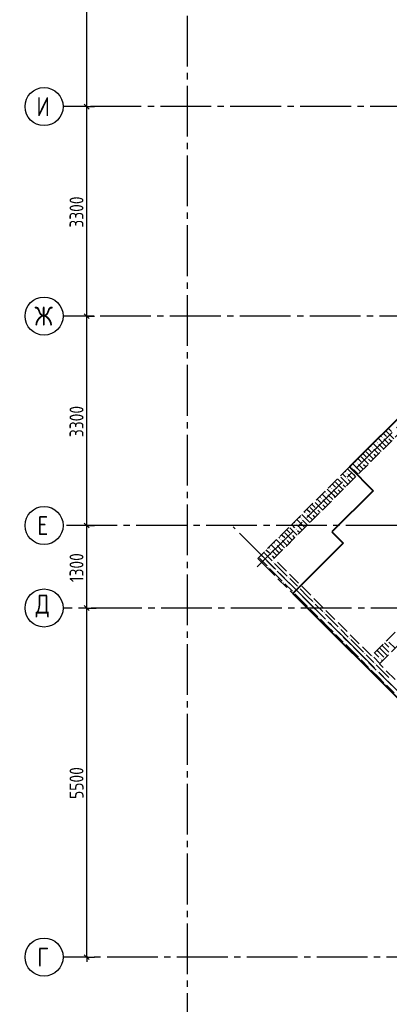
# Model space of a CAD drawing. Header units: millimetres. Extents: x 40580 to 1168286, y -220995 to 81020.
# Tile 167 of 194: x 487385 to 493201, y -120343 to -104829. Entities that reach past the tile are written whole.
import ezdxf

# ---------------------------------------------------------------- set-up
doc = ezdxf.new("R2010")
doc.units = ezdxf.units.MM
for name, pattern in [('______2', [270, 200, -70]), ('______5', [1100, 800, -100, 100, -100]), ('CENTER', [2, 1.25, -0.25, 0.25, -0.25])]:
    doc.linetypes.add(name, pattern=pattern)
for name, color, linetype, lineweight in [('Standard', 7, 'Continuous', 25), ('ЖБ Перекрытие верхний уровень', 7, 'Continuous', 35), ('ОСИ', 7, 'CENTER', 15), ('Основная', 7, 'Continuous', 40)]:
    doc.layers.add(name, color=color, linetype=linetype, lineweight=lineweight)
doc.layers.add('ЖБ Стена верхний уровень', color=7, linetype='______2', true_color=0x656565)
doc.layers.add('ФВ-2', color=7, linetype='Continuous')
doc.styles.add('GOST 2.304-81', font='txt')
doc.styles.add('ISOCPEUR', font='isocpeur.ttf')

msp = doc.modelspace()

# ---------------------------------------------------------------- hatches: boundary and pattern name
at = {"layer": 'ЖБ Стена верхний уровень', "linetype": 'Continuous', "lineweight": -3, "transparency": 33554687}
for points in [[(493009.3, -111495.3), (493015.8, -111488.8), (493022.3, -111495.3), (493015.8, -111501.8)], [(493089.3, -111415.3), (493095.8, -111408.8), (493102.3, -111415.3), (493095.8, -111421.8)], [(493169.3, -111415.3), (493175.8, -111408.8), (493182.3, -111415.3), (493175.8, -111421.8)], [(492929.3, -111575.3), (492935.8, -111568.8), (492942.3, -111575.3), (492935.8, -111581.8)], [(492929.3, -111655.3), (492935.8, -111648.8), (492942.3, -111655.3), (492935.8, -111661.8)], [(492689.3, -111815.3), (492695.8, -111808.8), (492702.3, -111815.3), (492695.8, -111821.8)], [(492769.3, -111815.3), (492775.8, -111808.8), (492782.3, -111815.3), (492775.8, -111821.8)], [(492849.3, -111735.3), (492855.8, -111728.8), (492862.3, -111735.3), (492855.8, -111741.8)], [(492529.3, -111975.3), (492535.8, -111968.8), (492542.3, -111975.3), (492535.8, -111981.8)], [(492609.3, -111895.3), (492615.8, -111888.8), (492622.3, -111895.3), (492615.8, -111901.8)], [(492449.3, -112135.3), (492455.8, -112128.8), (492462.3, -112135.3), (492455.8, -112141.8)], [(492529.3, -112055.3), (492535.8, -112048.8), (492542.3, -112055.3), (492535.8, -112061.8)], [(492209.3, -112295.3), (492215.8, -112288.8), (492222.3, -112295.3), (492215.8, -112301.8)], [(492289.3, -112215.3), (492295.8, -112208.8), (492302.3, -112215.3), (492295.8, -112221.8)], [(492369.3, -112215.3), (492375.8, -112208.8), (492382.3, -112215.3), (492375.8, -112221.8)], [(492129.3, -112375.3), (492135.8, -112368.8), (492142.3, -112375.3), (492135.8, -112381.8)], [(492129.3, -112455.3), (492135.8, -112448.8), (492142.3, -112455.3), (492135.8, -112461.8)], [(491889.3, -112615.3), (491895.8, -112608.8), (491902.3, -112615.3), (491895.8, -112621.8)], [(491969.3, -112615.3), (491975.8, -112608.8), (491982.3, -112615.3), (491975.8, -112621.8)], [(492049.3, -112535.3), (492055.8, -112528.8), (492062.3, -112535.3), (492055.8, -112541.8)], [(491729.3, -112775.3), (491735.8, -112768.8), (491742.3, -112775.3), (491735.8, -112781.8)], [(491809.3, -112695.3), (491815.8, -112688.8), (491822.3, -112695.3), (491815.8, -112701.8)], [(491649.3, -112935.3), (491655.8, -112928.8), (491662.3, -112935.3), (491655.8, -112941.8)], [(491729.3, -112855.3), (491735.8, -112848.8), (491742.3, -112855.3), (491735.8, -112861.8)], [(491409.3, -113095.3), (491415.8, -113088.8), (491422.3, -113095.3), (491415.8, -113101.8)], [(491489.3, -113015.3), (491495.8, -113008.8), (491502.3, -113015.3), (491495.8, -113021.8)], [(491569.3, -113015.3), (491575.8, -113008.8), (491582.3, -113015.3), (491575.8, -113021.8)], [(491329.3, -113175.3), (491335.8, -113168.8), (491342.3, -113175.3), (491335.8, -113181.8)], [(491329.3, -113255.3), (491335.8, -113248.8), (491342.3, -113255.3), (491335.8, -113261.8)], [(491249.3, -113335.3), (491255.8, -113328.8), (491262.3, -113335.3), (491255.8, -113341.8)], [(491369.3, -113375.3), (491375.8, -113368.8), (491382.3, -113375.3), (491375.8, -113381.8)], [(491289.3, -113455.3), (491295.8, -113448.8), (491302.3, -113455.3), (491295.8, -113461.8)], [(491409.3, -113495.3), (491415.8, -113488.8), (491422.3, -113495.3), (491415.8, -113501.8)], [(491529.3, -113695.3), (491535.8, -113688.8), (491542.3, -113695.3), (491535.8, -113701.8)], [(491609.3, -113615.3), (491615.8, -113608.8), (491622.3, -113615.3), (491615.8, -113621.8)], [(491649.3, -113735.3), (491655.8, -113728.8), (491662.3, -113735.3), (491655.8, -113741.8)], [(491689.3, -113855.3), (491695.8, -113848.8), (491702.3, -113855.3), (491695.8, -113861.8)], [(491769.3, -113775.3), (491775.8, -113768.8), (491782.3, -113775.3), (491775.8, -113781.8)], [(491809.3, -113895.3), (491815.8, -113888.8), (491822.3, -113895.3), (491815.8, -113901.8)], [(492009.3, -114015.3), (492015.8, -114008.8), (492022.3, -114015.3), (492015.8, -114021.8)], [(491929.3, -114095.3), (491935.8, -114088.8), (491942.3, -114095.3), (491935.8, -114101.8)], [(492049.3, -114135.3), (492055.8, -114128.8), (492062.3, -114135.3), (492055.8, -114141.8)], [(492169.3, -114175.3), (492175.8, -114168.8), (492182.3, -114175.3), (492175.8, -114181.8)], [(492089.3, -114255.3), (492095.8, -114248.8), (492102.3, -114255.3), (492095.8, -114261.8)], [(492209.3, -114295.3), (492215.8, -114288.8), (492222.3, -114295.3), (492215.8, -114301.8)], [(492329.3, -114495.3), (492335.8, -114488.8), (492342.3, -114495.3), (492335.8, -114501.8)], [(492409.3, -114415.3), (492415.8, -114408.8), (492422.3, -114415.3), (492415.8, -114421.8)], [(492449.3, -114535.3), (492455.8, -114528.8), (492462.3, -114535.3), (492455.8, -114541.8)], [(492569.3, -114575.3), (492575.8, -114568.8), (492582.3, -114575.3), (492575.8, -114581.8)], [(493169.3, -114615.3), (493175.8, -114608.8), (493182.3, -114615.3), (493175.8, -114621.8)], [(492489.3, -114655.3), (492495.8, -114648.8), (492502.3, -114655.3), (492495.8, -114661.8)], [(492609.3, -114695.3), (492615.8, -114688.8), (492622.3, -114695.3), (492615.8, -114701.8)], [(492729.3, -114895.3), (492735.8, -114888.8), (492742.3, -114895.3), (492735.8, -114901.8)], [(492809.3, -114815.3), (492815.8, -114808.8), (492822.3, -114815.3), (492815.8, -114821.8)], [(492849.3, -114935.3), (492855.8, -114928.8), (492862.3, -114935.3), (492855.8, -114941.8)], [(492929.3, -114855.3), (492935.8, -114848.8), (492942.3, -114855.3), (492935.8, -114861.8)], [(493049.3, -114895.3), (493055.8, -114888.8), (493062.3, -114895.3), (493055.8, -114901.8)], [(493129.3, -114895.3), (493135.8, -114888.8), (493136.4, -114889.5), (493129.9, -114896)], [(492889.3, -115055.3), (492895.8, -115048.8), (492902.3, -115055.3), (492895.8, -115061.8)], [(492969.3, -114975.3), (492975.8, -114968.8), (492982.3, -114975.3), (492975.8, -114981.8)], [(493009.3, -115095.3), (493015.8, -115088.8), (493022.3, -115095.3), (493015.8, -115101.8)], [(493129.3, -115295.3), (493135.8, -115288.8), (493142.3, -115295.3), (493135.8, -115301.8)]]:
    msp.add_hatch(color=7, dxfattribs=at).paths.add_polyline_path(points, flags=16)
at = {"layer": 'ФВ-2', "lineweight": 20, "true_color": 0x000000}
h = msp.add_hatch(dxfattribs=at)
h.set_pattern_fill('ANSI32', color=18, scale=10, angle=43)
h.set_pattern_definition([(88, (-1850480.06, 376781.54), (-95.1919763, 3.324177), []), (88, (-1850447.22, 376812.17), (-95.1919763, 3.324177), [])])
edge = h.paths.add_edge_path()
edge.add_line((489046.8, -111415.1), (491234.6, -109956.5))
edge = h.paths.add_edge_path()
edge.add_line((489046.8, -110997.5), (485558.7, -113322.9))

# ---------------------------------------------------------------- linework, layer by layer
at = {"layer": 'Standard', "color": 7, "linetype": 'Continuous', "lineweight": -3, "transparency": 33554687}
for p, q in [((488438.8, -106198.4), (488438.8, -102898.4)), ((488438.8, -109498.4), (488438.8, -106198.4)), ((488438.8, -112798.4), (488438.8, -109498.4)), ((488438.8, -114098.4), (488438.8, -112798.4)), ((488438.8, -119598.4), (488438.8, -119673.4))]:
    msp.add_line(p, q, dxfattribs=at)
at = {"layer": 'Standard', "color": 251, "linetype": 'Continuous', "lineweight": -3, "true_color": 0x656565, "transparency": 33554687}
for p, q in [((488438.8, -106198.4), (488313.8, -106198.4)), ((488438.8, -106198.4), (488563.8, -106198.4)), ((488438.8, -109498.4), (488313.8, -109498.4)), ((488438.8, -109498.4), (488563.8, -109498.4)), ((488438.8, -112798.4), (488313.8, -112798.4)), ((488438.8, -112798.4), (488563.8, -112798.4)), ((488438.8, -114098.4), (488313.8, -114098.4)), ((488438.8, -114098.4), (488563.8, -114098.4)), ((488438.8, -114098.4), (488588.8, -114098.4)), ((488438.8, -119598.4), (488168.3, -119598.4)), ((488438.8, -119598.4), (488313.8, -119598.4)), ((488438.8, -119598.4), (488563.8, -119598.4))]:
    msp.add_line(p, q, dxfattribs=at)
at = {"layer": 'Standard', "color": 7, "linetype": 'Continuous', "lineweight": 25, "transparency": 33554687}
for p, q in [((488476.3, -106235.9), (488401.3, -106160.9)), ((488476.3, -109535.9), (488401.3, -109460.9)), ((488476.3, -112835.9), (488401.3, -112760.9)), ((488476.3, -114135.9), (488401.3, -114060.9)), ((488476.3, -119635.9), (488401.3, -119560.9))]:
    msp.add_line(p, q, dxfattribs=at)
at = {"layer": 'Standard', "color": 251, "linetype": 'Continuous', "lineweight": -3, "true_color": 0x656565, "transparency": 33554687}
for points in [[(488438.8, -106198.4), (488421.8, -106198.4), (488421.8, -106198.4), (488421.8, -106198.4), (488421.8, -106198.4), (488421.8, -106198.4), (488421.8, -106198.4), (488421.8, -106198.4), (488421.8, -106198.4), (488421.8, -106198.4), (488421.8, -106198.4), (488168.3, -106198.4)], [(488438.8, -109498.4), (488421.8, -109498.4), (488421.8, -109498.4), (488421.8, -109498.4), (488421.8, -109498.4), (488421.8, -109498.4), (488421.8, -109498.4), (488421.8, -109498.4), (488421.8, -109498.4), (488421.8, -109498.4), (488421.8, -109498.4), (488421.8, -109498.4), (488421.8, -109498.4), (488168.3, -109498.4)], [(488438.8, -112798.4), (488421.8, -112798.4), (488421.8, -112798.4), (488421.8, -112798.4), (488421.8, -112798.4), (488421.8, -112798.4), (488421.8, -112798.4), (488421.8, -112798.4), (488421.8, -112798.4), (488421.8, -112798.4), (488421.8, -112798.4), (488421.8, -112798.4), (488421.8, -112798.4), (488421.8, -112798.4), (488421.8, -112798.4), (488168.3, -112798.4)]]:
    msp.add_lwpolyline(points, dxfattribs=at)
at = {"layer": 'Standard', "color": 7, "linetype": 'Continuous', "lineweight": -3, "transparency": 33554687}
msp.add_lwpolyline([(488438.8, -119598.4), (488438.8, -117169.8), (488438.8, -117169.8), (488438.8, -114098.4)], dxfattribs=at)
at = {"layer": 'ЖБ Перекрытие верхний уровень', "color": 7, "linetype": 'Continuous', "lineweight": -3, "transparency": 33554687}
for p, q in [((492572.5, -111875.4), (492699.8, -112002.7)), ((491837.2, -113713.9), (491681.6, -113869.4))]:
    msp.add_line(p, q, dxfattribs=at)
at = {"layer": 'ЖБ Стена верхний уровень', "color": 251, "linetype": '______2', "lineweight": -3, "true_color": 0x656565, "transparency": 33554687}
for p, q in [((497345.5, -107102.4), (491130, -113317.9)), ((491384.6, -113317.9), (497472.8, -107229.7)), ((496157.6, -111613.7), (492919, -114852.3)), ((493046.3, -114979.6), (494927.2, -113098.7)), ((491130, -113317.9), (491257.3, -113445.2)), ((492919, -114852.3), (491384.6, -113317.9)), ((491257.3, -113445.2), (492791.7, -114979.6)), ((492791.7, -114979.6), (492919, -115106.9)), ((492919, -115106.9), (494121.1, -116308.9)), ((494248.4, -116181.7), (493046.3, -114979.6))]:
    msp.add_line(p, q, dxfattribs=at)
at = {"layer": 'ЖБ Стена верхний уровень', "color": 9, "linetype": 'Continuous', "lineweight": -3, "true_color": 0xc7c7c7, "transparency": 33554687}
for p, q in [((493064.2, -111383.7), (493075.8, -111395.3)), ((493115.8, -111355.3), (493104.2, -111343.7)), ((493155.8, -111395.3), (493115.8, -111355.3)), ((493155.8, -111315.3), (493271.5, -111431)), ((493184.2, -111263.7), (493235.8, -111315.3)), ((492904.2, -111543.7), (492915.8, -111555.3)), ((493035.8, -111595.3), (492944.2, -111503.7)), ((492984.2, -111463.7), (492995.8, -111475.3)), ((493115.8, -111515.3), (493024.2, -111423.7)), ((493035.8, -111515.3), (493111.5, -111591)), ((493115.8, -111435.3), (493191.5, -111511)), ((493115.8, -111515.3), (493151.5, -111551)), ((493195.8, -111435.3), (493231.5, -111471)), ((492784.2, -111663.7), (492835.8, -111715.3)), ((492835.8, -111635.3), (492951.5, -111751)), ((492875.8, -111595.3), (492864.2, -111583.7)), ((492915.8, -111635.3), (492875.8, -111595.3)), ((492955.8, -111595.3), (493031.5, -111671)), ((492955.8, -111675.3), (492991.5, -111711)), ((493035.8, -111595.3), (493071.5, -111631)), ((492715.8, -111915.3), (492624.2, -111823.7)), ((492664.2, -111783.7), (492675.8, -111795.3)), ((492715.8, -111755.3), (492704.2, -111743.7)), ((492755.8, -111795.3), (492715.8, -111755.3)), ((492715.8, -111835.3), (492791.5, -111911)), ((492755.8, -111715.3), (492871.5, -111831)), ((492795.8, -111835.3), (492831.5, -111871)), ((492875.8, -111755.3), (492911.5, -111791)), ((492475.8, -111995.3), (492464.2, -111983.7)), ((492515.8, -112035.3), (492475.8, -111995.3)), ((492504.2, -111943.7), (492515.8, -111955.3)), ((492635.8, -111995.3), (492544.2, -111903.7)), ((492555.8, -111995.3), (492631.5, -112071)), ((492584.2, -111863.7), (492595.8, -111875.3)), ((492635.8, -111915.3), (492711.5, -111991)), ((492635.8, -111995.3), (492671.5, -112031)), ((492715.8, -111915.3), (492751.5, -111951)), ((492315.8, -112155.3), (492304.2, -112143.7)), ((492355.8, -112195.3), (492315.8, -112155.3)), ((492355.8, -112115.3), (492471.5, -112231)), ((492384.2, -112063.7), (492435.8, -112115.3)), ((492435.8, -112035.3), (492551.5, -112151)), ((492475.8, -112155.3), (492511.5, -112191)), ((492555.8, -112075.3), (492591.5, -112111)), ((492235.8, -112395.3), (492144.2, -112303.7)), ((492184.2, -112263.7), (492195.8, -112275.3)), ((492315.8, -112315.3), (492224.2, -112223.7)), ((492235.8, -112315.3), (492311.5, -112391)), ((492264.2, -112183.7), (492275.8, -112195.3)), ((492315.8, -112235.3), (492391.5, -112311)), ((492315.8, -112315.3), (492351.5, -112351)), ((492395.8, -112235.3), (492431.5, -112271)), ((491984.2, -112463.7), (492035.8, -112515.3)), ((492035.8, -112435.3), (492151.5, -112551)), ((492075.8, -112395.3), (492064.2, -112383.7)), ((492115.8, -112435.3), (492075.8, -112395.3)), ((492104.2, -112343.7), (492115.8, -112355.3)), ((492155.8, -112395.3), (492231.5, -112471)), ((492155.8, -112475.3), (492191.5, -112511)), ((492235.8, -112395.3), (492271.5, -112431)), ((491915.8, -112715.3), (491824.2, -112623.7)), ((491864.2, -112583.7), (491875.8, -112595.3)), ((491915.8, -112555.3), (491904.2, -112543.7)), ((491955.8, -112595.3), (491915.8, -112555.3)), ((491955.8, -112515.3), (492071.5, -112631)), ((492075.8, -112555.3), (492111.5, -112591)), ((491675.8, -112795.3), (491664.2, -112783.7)), ((491704.2, -112743.7), (491715.8, -112755.3)), ((491835.8, -112795.3), (491744.2, -112703.7)), ((491784.2, -112663.7), (491795.8, -112675.3)), ((491835.8, -112715.3), (491911.5, -112791)), ((491915.8, -112635.3), (491991.5, -112711)), ((491915.8, -112715.3), (491951.5, -112751)), ((491995.8, -112635.3), (492031.5, -112671)), ((491555.8, -112915.3), (491671.5, -113031)), ((491584.2, -112863.7), (491635.8, -112915.3)), ((491635.8, -112835.3), (491751.5, -112951)), ((491715.8, -112835.3), (491675.8, -112795.3)), ((491755.8, -112795.3), (491831.5, -112871)), ((491755.8, -112875.3), (491791.5, -112911)), ((491835.8, -112795.3), (491871.5, -112831)), ((491384.2, -113063.7), (491395.8, -113075.3)), ((491515.8, -113115.3), (491424.2, -113023.7)), ((491464.2, -112983.7), (491475.8, -112995.3)), ((491515.8, -112955.3), (491504.2, -112943.7)), ((491555.8, -112995.3), (491515.8, -112955.3)), ((491515.8, -113035.3), (491591.5, -113111)), ((491595.8, -113035.3), (491631.5, -113071)), ((491675.8, -112955.3), (491711.5, -112991)), ((491235.8, -113235.3), (491351.5, -113351)), ((491275.8, -113195.3), (491264.2, -113183.7)), ((491315.8, -113235.3), (491275.8, -113195.3)), ((491304.2, -113143.7), (491315.8, -113155.3)), ((491435.8, -113195.3), (491344.2, -113103.7)), ((491355.8, -113195.3), (491431.5, -113271)), ((491435.8, -113115.3), (491511.5, -113191)), ((491435.8, -113195.3), (491471.5, -113231)), ((491515.8, -113115.3), (491551.5, -113151)), ((491155.8, -113315.3), (491271.5, -113431)), ((491184.2, -113263.7), (491235.8, -113315.3)), ((491275.8, -113355.3), (491311.5, -113391)), ((491311.5, -113391), (491395.8, -113475.3)), ((491351.5, -113351), (491355.8, -113355.3)), ((491355.8, -113275.3), (491391.5, -113311)), ((491515.8, -113515.3), (491395.8, -113395.3)), ((491271.5, -113431), (491275.8, -113435.3)), ((491435.8, -113595.3), (491315.8, -113475.3)), ((491435.8, -113515.3), (491515.8, -113595.3)), ((491515.8, -113515.3), (491595.8, -113595.3)), ((491435.8, -113595.3), (491515.8, -113675.3)), ((491515.8, -113595.3), (491635.8, -113715.3)), ((491555.8, -113715.3), (491675.8, -113835.3)), ((491635.8, -113635.3), (491755.8, -113755.3)), ((491675.8, -113755.3), (491795.8, -113875.3)), ((491915.8, -113915.3), (491795.8, -113795.3)), ((491835.8, -113995.3), (491715.8, -113875.3)), ((491835.8, -113915.3), (491915.8, -113995.3)), ((491835.8, -113995.3), (491915.8, -114075.3)), ((491915.8, -113915.3), (491995.8, -113995.3)), ((491915.8, -113995.3), (492035.8, -114115.3)), ((491955.8, -114115.3), (492075.8, -114235.3)), ((492035.8, -114035.3), (492155.8, -114155.3)), ((492075.8, -114155.3), (492195.8, -114275.3)), ((492235.8, -114395.3), (492115.8, -114275.3)), ((492315.8, -114315.3), (492195.8, -114195.3)), ((492235.8, -114315.3), (492315.8, -114395.3)), ((492315.8, -114315.3), (492395.8, -114395.3)), ((492235.8, -114395.3), (492315.8, -114475.3)), ((492315.8, -114395.3), (492435.8, -114515.3)), ((492435.8, -114435.3), (492555.8, -114555.3)), ((492355.8, -114515.3), (492475.8, -114635.3)), ((492475.8, -114555.3), (492595.8, -114675.3)), ((492715.8, -114715.3), (492595.8, -114595.3)), ((493125.9, -114645.4), (493195.8, -114715.3)), ((493195.8, -114635.3), (493293.2, -114732.7)), ((492635.8, -114795.3), (492515.8, -114675.3)), ((492635.8, -114715.3), (492715.8, -114795.3)), ((492635.8, -114795.3), (492715.8, -114875.3)), ((492715.8, -114715.3), (492795.8, -114795.3)), ((492715.8, -114795.3), (492835.8, -114915.3)), ((493035.8, -114795.3), (493005.9, -114765.4)), ((493035.8, -114795.3), (493115.8, -114875.3)), ((493045.9, -114725.4), (493115.8, -114795.3)), ((493115.8, -114715.3), (493085.9, -114685.4)), ((493115.8, -114715.3), (493195.8, -114795.3)), ((493115.8, -114795.3), (493173.2, -114852.7)), ((492755.8, -114915.3), (492875.8, -115035.3)), ((492835.8, -114835.3), (492955.8, -114955.3)), ((492875.8, -114955.3), (492995.8, -115075.3)), ((492955.8, -114875.3), (493053.2, -114972.7)), ((492965.9, -114805.4), (493035.8, -114875.3)), ((493093.2, -114932.7), (493075.8, -114915.3)), ((493035.8, -115195.3), (492915.8, -115075.3)), ((493115.8, -115115.3), (492995.8, -114995.3)), ((493035.8, -115115.3), (493115.8, -115195.3)), ((493035.8, -115195.3), (493115.8, -115275.3)), ((493115.8, -115115.3), (493195.8, -115195.3)), ((493115.8, -115195.3), (493235.8, -115315.3)), ((493155.8, -115315.3), (493275.8, -115435.3))]:
    msp.add_line(p, q, dxfattribs=at)
at = {"layer": 'ОСИ', "color": 8, "linetype": '______5', "lineweight": -3, "transparency": 33554687}
for p, q in [((490018.8, -88268.4), (490018.8, -121308.4)), ((491123, -113452.2), (499038.3, -105536.9)), ((496998.8, -106198.4), (488068.3, -106198.4)), ((496048.8, -109498.4), (488068.3, -109498.4)), ((503218.8, -112798.4), (488068.3, -112798.4)), ((497632.7, -119707.4), (490745.7, -112820.4)), ((491123, -113452.2), (491123, -113452.2)), ((491123, -113452.2), (491123, -113452.2)), ((501408.8, -114098.4), (488068.3, -114098.4)), ((501408.8, -114098.4), (488068.3, -114098.4)), ((500558.8, -119598.4), (488068.3, -119598.4))]:
    msp.add_line(p, q, dxfattribs=at)
at = {"layer": 'ОСИ', "color": 7, "linetype": 'Continuous', "lineweight": -3, "transparency": 33554687}
for centre in [(487768.3, -106198.4), (487768.3, -109498.4), (487768.3, -112798.4), (487768.3, -114098.4), (487768.3, -114098.4), (487768.3, -119598.4)]:
    msp.add_circle(centre, 300, dxfattribs=at)
at = {"layer": 'Основная', "transparency": 33554687}
for p, q in [((497310.2, -107137.8), (492572.5, -111875.4)), ((492572.5, -111875.4), (492947.3, -112250.1)), ((492947.3, -112250.1), (492296.8, -112900.7)), ((492296.8, -112900.7), (492473.6, -113077.5)), ((492473.6, -113077.5), (491681.6, -113869.4)), ((491681.6, -113869.4), (494248.4, -116436.2))]:
    msp.add_line(p, q, dxfattribs=at)

# ---------------------------------------------------------------- texts
at = {"layer": 'Standard', "color": 7, "linetype": 'Continuous', "lineweight": 25, "transparency": 33554687, "char_height": 220, "attachment_point": 7, "rotation": 90, "style": 'GOST 2.304-81'}
for s, insert, width in [('3300', (488388.8, -108106.5), 641.476), ('3300', (488388.8, -111406.5), 641.476), ('1300', (488388.8, -113690.8), 610.171), ('5500', (488388.8, -117106.5), 641.476)]:
    msp.add_mtext(s, dxfattribs=dict(at, insert=insert, width=width))
at = {"layer": 'ОСИ', "color": 7, "linetype": 'Continuous', "lineweight": 25, "transparency": 33554687, "char_height": 300, "attachment_point": 7, "style": 'ISOCPEUR'}
for s, insert, width in [('\\W0.80;И', (487648.3, -106348.4), 359.848), ('\\W0.83;Ж', (487618.3, -109648.4), 425), ('\\W0.78;Е', (487663.3, -112948.4), 326.853), ('\\W0.82;Д', (487633.3, -114248.4), 392.649), ('\\W0.78;Г', (487663.3, -119748.4), 326.853)]:
    msp.add_mtext(s, dxfattribs=dict(at, insert=insert, width=width))

doc.saveas('drawing.dxf')
